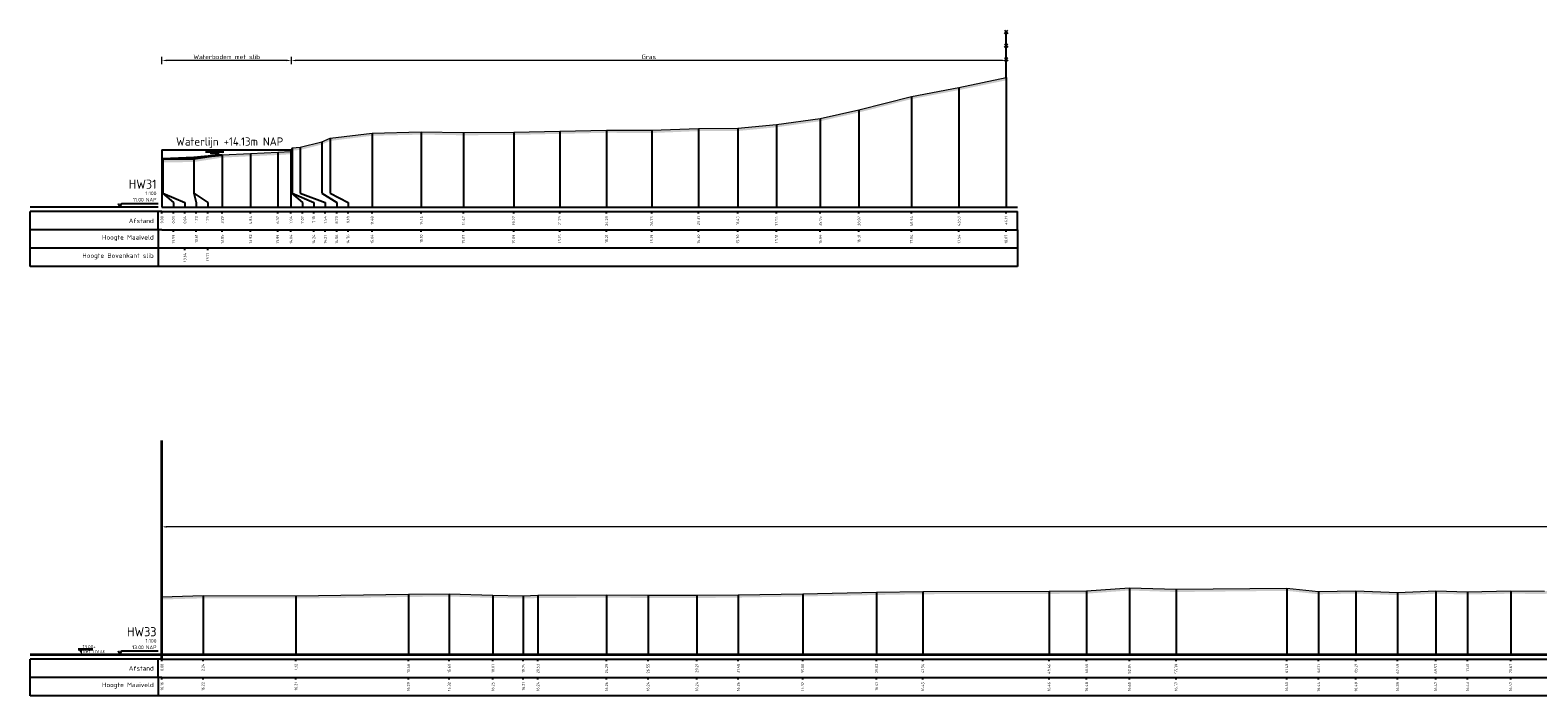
# Model space of a CAD drawing. Header units: metres. Extents: x 197883 to 206898, y 361907 to 364395.
# Tile 132 of 256: x 205777 to 205859, y 363659 to 363695. Entities that reach past the tile are written whole.
import ezdxf
from ezdxf.enums import TextEntityAlignment as Align

# ---------------------------------------------------------------- set-up
doc = ezdxf.new("R2010")
doc.units = ezdxf.units.M
doc.header["$PDMODE"] = 35
doc.header["$PDSIZE"] = 0.075
for name, color, linetype, lineweight in [('B-ME-IE-TERREINAFSCHEIDING_KUNSTMATIG_RASTERHEKWERK-SD', 20, 'Continuous', 25), ('X-ME-AL-PROFIEL_BOVENKANT SLIB-GD', 42, 'Continuous', 35), ('X-ME-AL-PROFIEL_HUIDIG MAAIVELD-GD', 252, 'Continuous', 0), ('X-XX-AL-DETAIL1-M', 7, 'Continuous', 18), ('X-XX-AL-NAP-T18', 7, 'Continuous', 18)]:
    doc.layers.add(name, color=color, linetype=linetype, lineweight=lineweight)
doc.layers.add('N-WE-OG-HULPLIJN-G', color=50, linetype='Continuous', lineweight=35, plot=False)
doc.layers.add('X-ME-AL-PROFIEL_WATERLIJN-GD', color=150, linetype='Continuous')
doc.layers.add('X-ME-AL-PROFIELRASTER-S', color=7, linetype='Continuous')
doc.styles.add('NLCS-ISO', font='NLCS-ISO.ttf', dxfattribs={"height": 1.8})
doc.styles.add('NLCS-ISO-ANNOTATIVE-T18', font='NLCS-ISO.ttf', dxfattribs={"height": 1.8})
doc.styles.add('NLCS-ISO-M100-T25', font='NLCS-ISO.ttf', dxfattribs={"height": 0.25})
doc.dimstyles.new('NLCS-M100-T25-PIJL_L2_H1', dxfattribs={"dimscale": 0.1, "dimtxt": 2.5, "dimasz": 2.5, "dimexe": 2, "dimexo": 2, "dimgap": 0.7, "dimtad": 1, "dimzin": 0, "dimdsep": 46, "dimtxsty": 'NLCS-ISO-M100-T25', "dimcen": 0, "dimdle": 2, "dimclrd": 256, "dimclre": 256, "dimclrt": 256, "dimadec": 1, "dimazin": 0, "dimtfac": 1, "dimtdec": 3, "dimtofl": 0, "dimtmove": 0, "dimatfit": 3, "dimfxl": 2, "dimfxlon": 1, "dimtfillclr": 256, "dimtolj": 1, "dimtzin": 0, "dimlwd": -1, "dimlwe": -1, "dimarcsym": 0})

# ---------------------------------------------------------------- blocks, each defined once
blk = doc.blocks.new('SAL-PROFIELRASTER-SOD')
at = {"color": 0, "linetype": 'ByBlock', "lineweight": -2, "flags": 128}
for points in [[(-2, 0), (-72, 0)], [(-24, 2), (-23, 0), (-22, 2), (-2, 2)], [(-72, -12.5), (-72, -2.5)], [(0, -2.5), (-72, -2.5)], [(-2, -12.5), (-2, -2.5)], [(0, -12.5), (-72, -12.5)]]:
    blk.add_lwpolyline(points, dxfattribs=at)
at = {"color": 0, "linetype": 'ByBlock', "lineweight": -2, "style": 'NLCS-ISO-ANNOTATIVE-T18'}
blk.add_text('NAP', height=2, dxfattribs=at).set_placement((-3, 3), align=Align.RIGHT)
blk.add_text('Afstand', height=2.5, dxfattribs=at).set_placement((-4.5, -7.5), align=Align.MIDDLE_RIGHT)
for tag, height, p in [('PROFIELNR', 5, (-3, 10)), ('SCHAAL', 2, (-3, 6.5)), ('NAP', 2, (-9.94, 3))]:
    blk.add_attdef(tag, text='', height=height, dxfattribs=at).set_placement(p, align=Align.RIGHT)
blk = doc.blocks.new('SAL-PROFIELRASTER_BALK_EIND1-SOD')
at = {"color": 0, "linetype": 'ByBlock', "lineweight": -2}
blk.add_line((1, -12.5), (1, -2.5), dxfattribs=at)
at = {"color": 0, "linetype": 'ByBlock', "lineweight": -2, "flags": 128}
for points in [[(0, 0), (1, 0)], [(0, -2.5), (1, -2.5)], [(0, -12.5), (1, -12.5)]]:
    blk.add_lwpolyline(points, dxfattribs=at)
blk = doc.blocks.new('SAL-PROFIELRASTER_BALK-SOD')
at = {"color": 0, "linetype": 'ByBlock', "lineweight": -2}
for p, q in [((-72, -12.5), (-72, -2.5)), ((-2, -2.5), (-2, -12.5)), ((0, -12.5), (-72, -12.5))]:
    blk.add_line(p, q, dxfattribs=at)
at = {"color": 0, "linetype": 'ByBlock', "lineweight": -2, "style": 'NLCS-ISO-ANNOTATIVE-T18'}
for tag, height, p in [('TITEL1', 2.5, (-4.5, -6.5)), ('TITEL2', 1.5, (-4.5, -9.5))]:
    blk.add_attdef(tag, text='', height=height, dxfattribs=at).set_placement(p, align=Align.MIDDLE_RIGHT)
blk = doc.blocks.new('SAL-PROFIELRASTER_BALK_EIND2-SOD')
at = {"color": 0, "linetype": 'ByBlock', "lineweight": -2}
for p, q in [((1, -2.5), (1, -12.5)), ((1, -12.5), (0, -12.5))]:
    blk.add_line(p, q, dxfattribs=at)
blk = doc.blocks.new('SAL-PROFIELRASTER_BALK_DATA-SOD')
at = {"color": 0, "linetype": 'ByBlock', "lineweight": -2}
blk.add_lwpolyline([(0, -3.5), (0, -2.5)], dxfattribs=at)
at = {"color": 0, "linetype": 'ByBlock', "lineweight": -2, "style": 'NLCS-ISO-ANNOTATIVE-T18'}
blk.add_attdef('GETAL', text='', height=1.5, rotation=90, dxfattribs=at).set_placement((0.75, -5), align=Align.RIGHT)
blk = doc.blocks.new('SAL-PROFIELRASTER_AANHAAL-SOD')
at = {"color": 9, "linetype": 'ByBlock', "lineweight": -2, "flags": 128}
blk.add_lwpolyline([(0, 1), (0, 0)], dxfattribs=at)
blk = doc.blocks.new('SAL-PROFIELRASTER_AANHAAL_STAGGER-SOD')
at = {"color": 9, "linetype": 'ByBlock', "lineweight": -2, "flags": 128}
for points in [[(0, 0), (0, -0.25)], [(0, -0.25), (1, -0.75)], [(1, -0.75), (1, -1)]]:
    blk.add_lwpolyline(points, dxfattribs=at)
blk = doc.blocks.new('SIE-RASTERHEKWERK-SOD')
at = {"flags": 128}
for points in [[(-0.035, 1.035), (0.035, 0.965)], [(-0.035, 0.965), (0, 1), (0.035, 1.035)], [(0, 0), (0, 1)], [(-0.035, 0.735), (0.035, 0.665)], [(-0.035, 0.665), (0, 0.7), (0.035, 0.735)], [(-0.035, 0.435), (0.035, 0.365)], [(-0.035, 0.365), (0, 0.4), (0.035, 0.435)]]:
    blk.add_lwpolyline(points, dxfattribs=at)
blk = doc.blocks.new('*D249')
at = {"layer": 'Defpoints', "color": 0, "transparency": 16777216}
for p in [(205783.859, 363693.381), (205790.928, 363688.505), (205783.859, 363685.377)]:
    blk.add_point(p, dxfattribs=at)
at = {"layer": 'X-XX-AL-DETAIL1-M', "color": 253, "transparency": 16777216}
for p, q in [((205783.859, 363693.181), (205783.859, 363693.581)), ((205790.678, 363693.381), (205784.109, 363693.381)), ((205790.928, 363693.181), (205790.928, 363693.581))]:
    blk.add_line(p, q, dxfattribs=at)
for points in [[(205784.109, 363693.423), (205784.109, 363693.339), (205783.859, 363693.381)], [(205790.678, 363693.423), (205790.678, 363693.339), (205790.928, 363693.381)]]:
    blk.add_solid(points, dxfattribs=at)
at = {"layer": 'X-XX-AL-DETAIL1-M', "color": 253, "transparency": 16777216, "insert": (205787.394, 363693.576), "char_height": 0.25, "attachment_point": 5, "style": 'NLCS-ISO-M100-T25'}
blk.add_mtext('\\A1;Waterbodem met slib', dxfattribs=at)
blk = doc.blocks.new('*D250')
at = {"layer": 'Defpoints', "color": 0, "transparency": 16777216}
for p in [(205790.928, 363693.381), (205790.928, 363688.505), (205829.967, 363685.377)]:
    blk.add_point(p, dxfattribs=at)
at = {"layer": 'X-XX-AL-DETAIL1-M', "color": 253, "transparency": 16777216}
for p, q in [((205790.928, 363693.181), (205790.928, 363693.581)), ((205829.717, 363693.381), (205791.178, 363693.381)), ((205829.967, 363693.181), (205829.967, 363693.581))]:
    blk.add_line(p, q, dxfattribs=at)
for points in [[(205791.178, 363693.423), (205791.178, 363693.339), (205790.928, 363693.381)], [(205829.717, 363693.423), (205829.717, 363693.339), (205829.967, 363693.381)]]:
    blk.add_solid(points, dxfattribs=at)
at = {"layer": 'X-XX-AL-DETAIL1-M', "color": 253, "transparency": 16777216, "insert": (205810.448, 363693.576), "char_height": 0.25, "attachment_point": 5, "style": 'NLCS-ISO-M100-T25'}
blk.add_mtext('\\A1;Gras', dxfattribs=at)
blk = doc.blocks.new('*D270')
at = {"layer": 'Defpoints', "color": 0, "transparency": 16777216}
for p in [(205783.859, 363667.92), (205783.859, 363660.946), (206025.466, 363660.946)]:
    blk.add_point(p, dxfattribs=at)
at = {"layer": 'X-XX-AL-DETAIL1-M', "color": 253, "transparency": 16777216}
for p, q in [((205783.859, 363667.72), (205783.859, 363668.12)), ((206025.216, 363667.92), (205784.109, 363667.92)), ((206025.466, 363667.72), (206025.466, 363668.12))]:
    blk.add_line(p, q, dxfattribs=at)
for points in [[(205784.109, 363667.962), (205784.109, 363667.878), (205783.859, 363667.92)], [(206025.216, 363667.962), (206025.216, 363667.878), (206025.466, 363667.92)]]:
    blk.add_solid(points, dxfattribs=at)
at = {"layer": 'X-XX-AL-DETAIL1-M', "color": 253, "transparency": 16777216, "insert": (205904.662, 363668.115), "char_height": 0.25, "attachment_point": 5, "style": 'NLCS-ISO-M100-T25'}
blk.add_mtext('\\A1;Gras', dxfattribs=at)
blk = doc.blocks.new('SAL-PEILMAAT_INFRACAD_R01-SOD')
blk.add_line((-2, 3), (6, 3))
blk.add_solid([(-2, 3), (0, 3), (0, 0)])
at = {"style": 'NLCS-ISO'}
for tag, p in [('...', (0.4, 3.4)), ('REF', (0.4, 0.8))]:
    blk.add_attdef(tag, p, '', height=1.8, dxfattribs=at)

msp = doc.modelspace()

# ---------------------------------------------------------------- hatches: boundary and pattern name
at = {"layer": 'X-ME-AL-PROFIEL_HUIDIG MAAIVELD-GD'}
h = msp.add_hatch(dxfattribs=at)
h.set_pattern_fill('AGR-MAAIVELD', color=256, scale=0.05, pattern_type=2)
h.set_pattern_definition([(45, (0, 89.10293), (-0.25000007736, 0.25000007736), []), (45, (-0.0357, 89.13864), (0, 0.50000015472), [0.3535535, -0.3535535]), (45, (-0.07143, 89.17435), (0, 0.50000015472), [0.3535535, -0.3535535]), (45, (-0.10764, 89.21057), (0, 0.50000015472), [0.3535535, -0.3535535]), (45, (-0.14286, 89.2458), (0, 0.50000015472), [0.3535535, -0.3535535]), (45, (-0.17857, 89.2815), (0, 0.50000015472), [0.3535535, -0.3535535]), (45, (-0.2143, 89.3172), (0, 0.50000015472), [0.3535535, -0.3535535]), (315, (0, 89.10293), (0.25000007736, 0.25000007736), []), (315, (0.0357, 89.13864), (0.50000015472, -1e-16), [0.3535535, -0.3535535]), (315, (0.07143, 89.17435), (0.50000015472, -1e-16), [0.3535535, -0.3535535]), (315, (0.10764, 89.21057), (0.50000015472, -1e-16), [0.3535535, -0.3535535]), (315, (0.14286, 89.2458), (0.50000015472, -1e-16), [0.3535535, -0.3535535]), (315, (0.17857, 89.2815), (0.50000015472, -1e-16), [0.3535535, -0.3535535]), (315, (0.2143, 89.3172), (0.50000015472, -1e-16), [0.3535535, -0.3535535])])
h.paths.add_polyline_path([(205808.148, 363689.432), (205810.61, 363689.418), (205813.167, 363689.522), (205815.311, 363689.528), (205817.422, 363689.733), (205819.813, 363690.064), (205821.927, 363690.54), (205824.795, 363691.271), (205827.389, 363691.762), (205829.967, 363692.295), (205829.967, 363692.445), (205827.389, 363691.912), (205824.795, 363691.421), (205821.927, 363690.69), (205819.813, 363690.214), (205817.422, 363689.883), (205815.311, 363689.678), (205813.167, 363689.672), (205810.61, 363689.568), (205808.148, 363689.582), (205805.587, 363689.524), (205803.074, 363689.467), (205800.326, 363689.445), (205798.024, 363689.481), (205795.341, 363689.419), (205793.039, 363689.137), (205792.585, 363688.939), (205791.404, 363688.643), (205790.963, 363688.613), (205790.925, 363688.494), (205790.902, 363688.412), (205790.183, 363688.368), (205788.7, 363688.301), (205787.152, 363688.225), (205785.594, 363687.984), (205783.887, 363687.966), (205783.887, 363687.816), (205785.594, 363687.834), (205787.152, 363688.075), (205788.7, 363688.151), (205790.183, 363688.218), (205790.902, 363688.262), (205790.925, 363688.344), (205790.963, 363688.463), (205791.404, 363688.493), (205792.585, 363688.789), (205793.039, 363688.987), (205795.341, 363689.269), (205798.024, 363689.331), (205800.326, 363689.295), (205803.074, 363689.317), (205805.587, 363689.374)])
h = msp.add_hatch(dxfattribs=at)
h.set_pattern_fill('AGR-MAAIVELD', color=256, scale=0.05, pattern_type=2)
h.set_pattern_definition([(45, (0, 117.69536), (-0.25000007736, 0.25000007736), []), (45, (-0.0357, 117.73107), (0, 0.50000015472), [0.3535535, -0.3535535]), (45, (-0.07143, 117.7668), (0, 0.50000015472), [0.3535535, -0.3535535]), (45, (-0.10764, 117.803), (0, 0.50000015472), [0.3535535, -0.3535535]), (45, (-0.14286, 117.8382), (0, 0.50000015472), [0.3535535, -0.3535535]), (45, (-0.17857, 117.87393), (0, 0.50000015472), [0.3535535, -0.3535535]), (45, (-0.2143, 117.90964), (0, 0.50000015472), [0.3535535, -0.3535535]), (315, (0, 117.69536), (0.25000007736, 0.25000007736), []), (315, (0.0357, 117.73107), (0.50000015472, -1e-16), [0.3535535, -0.3535535]), (315, (0.07143, 117.7668), (0.50000015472, -1e-16), [0.3535535, -0.3535535]), (315, (0.10764, 117.803), (0.50000015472, -1e-16), [0.3535535, -0.3535535]), (315, (0.14286, 117.8382), (0.50000015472, -1e-16), [0.3535535, -0.3535535]), (315, (0.17857, 117.87393), (0.50000015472, -1e-16), [0.3535535, -0.3535535]), (315, (0.2143, 117.90964), (0.50000015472, -1e-16), [0.3535535, -0.3535535])])
h.paths.add_polyline_path([(206025.466, 363663.732), (206023.646, 363663.684), (206020.107, 363663.632), (206015.765, 363663.498), (206011.262, 363663.498), (206007.009, 363663.617), (206003.253, 363663.428), (205999.361, 363663.415), (205994.699, 363663.565), (205990.719, 363663.573), (205983.81, 363663.445), (205978.108, 363663.514), (205974.565, 363663.378), (205971.371, 363663.423), (205965.897, 363663.334), (205960.679, 363663.444), (205953.952, 363663.765), (205946.352, 363663.59), (205938.973, 363663.415), (205931.828, 363663.293), (205921.507, 363663.569), (205918.233, 363663.8), (205916.585, 363663.714), (205915.997, 363663.721), (205915.07, 363663.809), (205912.978, 363663.836), (205909.59, 363663.859), (205906.272, 363663.813), (205903.87, 363663.978), (205902.945, 363663.897), (205901.966, 363663.992), (205901.15, 363663.885), (205899.033, 363663.902), (205894.751, 363663.896), (205890.193, 363663.85), (205887.428, 363663.896), (205884.49, 363663.852), (205881.602, 363663.918), (205879.338, 363664.045), (205878.216, 363664.019), (205876.575, 363664.04), (205874.961, 363664.066), (205873.054, 363664.16), (205870.296, 363664.241), (205867.539, 363664.344), (205865.167, 363664.4), (205862.667, 363664.268), (205860.752, 363664.597), (205859.382, 363664.405), (205857.526, 363664.42), (205855.173, 363664.377), (205853.433, 363664.419), (205851.352, 363664.339), (205849.071, 363664.429), (205847.033, 363664.391), (205845.293, 363664.577), (205839.252, 363664.512), (205836.697, 363664.595), (205834.361, 363664.423), (205832.314, 363664.41), (205825.416, 363664.394), (205822.887, 363664.351), (205818.859, 363664.27), (205815.336, 363664.21), (205813.073, 363664.183), (205810.408, 363664.188), (205808.145, 363664.205), (205804.394, 363664.183), (205803.595, 363664.16), (205801.933, 363664.191), (205799.547, 363664.268), (205797.317, 363664.24), (205791.175, 363664.16), (205786.102, 363664.169), (205783.859, 363664.105), (205783.859, 363663.955), (205786.102, 363664.019), (205791.175, 363664.01), (205797.317, 363664.09), (205799.547, 363664.118), (205801.933, 363664.041), (205803.595, 363664.01), (205804.394, 363664.033), (205808.145, 363664.055), (205810.408, 363664.038), (205813.073, 363664.033), (205815.336, 363664.06), (205818.859, 363664.12), (205822.887, 363664.201), (205825.416, 363664.244), (205832.314, 363664.26), (205834.361, 363664.273), (205836.697, 363664.445), (205839.252, 363664.362), (205845.293, 363664.427), (205847.033, 363664.241), (205849.071, 363664.279), (205851.352, 363664.189), (205853.433, 363664.269), (205855.173, 363664.227), (205857.526, 363664.27), (205859.382, 363664.255), (205860.752, 363664.447), (205862.667, 363664.118), (205865.167, 363664.25), (205867.539, 363664.194), (205870.296, 363664.091), (205873.054, 363664.01), (205874.961, 363663.916), (205876.575, 363663.89), (205878.216, 363663.869), (205879.338, 363663.895), (205881.602, 363663.768), (205884.49, 363663.702), (205887.428, 363663.746), (205890.193, 363663.7), (205894.751, 363663.746), (205899.033, 363663.752), (205901.15, 363663.735), (205901.966, 363663.842), (205902.945, 363663.747), (205903.87, 363663.828), (205906.272, 363663.663), (205909.59, 363663.709), (205912.978, 363663.686), (205915.07, 363663.659), (205915.997, 363663.571), (205916.585, 363663.564), (205918.233, 363663.65), (205921.507, 363663.419), (205931.828, 363663.143), (205938.973, 363663.265), (205946.352, 363663.44), (205953.952, 363663.615), (205960.679, 363663.294), (205965.897, 363663.184), (205971.371, 363663.273), (205974.565, 363663.228), (205978.108, 363663.364), (205983.81, 363663.295), (205990.719, 363663.423), (205994.699, 363663.415), (205999.361, 363663.265), (206003.253, 363663.278), (206007.009, 363663.467), (206011.262, 363663.348), (206015.765, 363663.348), (206020.107, 363663.482), (206023.646, 363663.534), (206025.466, 363663.582)])

# ---------------------------------------------------------------- linework, layer by layer
at = {"layer": 'N-WE-OG-HULPLIJN-G'}
for points in [[(205783.859, 363660.696), (205783.859, 363672.631)], [(205776.659, 363660.946), (206034.323, 363660.946)]]:
    msp.add_lwpolyline(points, dxfattribs=at)
at = {"layer": 'X-ME-AL-PROFIEL_BOVENKANT SLIB-GD'}
msp.add_lwpolyline([(205783.9, 363688.016), (205785.591, 363688.082), (205787.152, 363688.225)], dxfattribs=at)
at = {"layer": 'X-ME-AL-PROFIEL_HUIDIG MAAIVELD-GD'}
for points in [[(205783.887, 363687.966), (205785.594, 363687.984), (205787.152, 363688.225), (205788.7, 363688.301), (205790.183, 363688.368), (205790.902, 363688.412), (205790.925, 363688.494), (205790.963, 363688.613), (205791.404, 363688.643), (205792.585, 363688.939), (205793.039, 363689.137), (205795.341, 363689.419), (205798.024, 363689.481), (205800.326, 363689.445), (205803.074, 363689.467), (205805.587, 363689.524), (205808.148, 363689.582), (205810.61, 363689.568), (205813.167, 363689.672), (205815.311, 363689.678), (205817.422, 363689.883), (205819.813, 363690.214), (205821.927, 363690.69), (205824.795, 363691.421), (205827.389, 363691.912), (205829.967, 363692.445)], [(205783.859, 363664.105), (205786.102, 363664.169), (205791.175, 363664.16), (205797.317, 363664.24), (205799.547, 363664.268), (205801.933, 363664.191), (205803.595, 363664.16), (205804.394, 363664.183), (205808.145, 363664.205), (205810.408, 363664.188), (205813.073, 363664.183), (205815.336, 363664.21), (205818.859, 363664.27), (205822.887, 363664.351), (205825.416, 363664.394), (205832.314, 363664.41), (205834.361, 363664.423), (205836.697, 363664.595), (205839.252, 363664.512), (205845.293, 363664.577), (205847.033, 363664.391), (205849.071, 363664.429), (205851.352, 363664.339), (205853.433, 363664.419), (205855.173, 363664.377), (205857.526, 363664.42), (205859.382, 363664.405)]]:
    msp.add_lwpolyline(points, dxfattribs=at)
at = {"layer": 'X-ME-AL-PROFIEL_WATERLIJN-GD'}
for points in [[(205783.859, 363688.505), (205790.928, 363688.505)], [(205786.244, 363688.4), (205787.244, 363688.4)], [(205786.486, 363688.313), (205786.986, 363688.313)]]:
    msp.add_lwpolyline(points, dxfattribs=at)

# ---------------------------------------------------------------- block references
at = {"layer": 'B-ME-IE-TERREINAFSCHEIDING_KUNSTMATIG_RASTERHEKWERK-SD', "xscale": 2.5, "yscale": 2.5, "zscale": 2.5}
msp.add_blockref('SIE-RASTERHEKWERK-SOD', (205829.967, 363692.445), dxfattribs=at)
at = {"layer": 'N-WE-OG-HULPLIJN-G', "xscale": 0.1, "yscale": 0.1, "zscale": 0.1}
msp.add_blockref('SAL-PEILMAAT_INFRACAD_R01-SOD', (205779.483, 363660.946), dxfattribs=at).add_auto_attribs({'...': '13.00+', 'REF': 'Ref HV33'})
at = {"layer": 'X-ME-AL-PROFIELRASTER-S'}
for p, yscale in [((205827.389, 363685.377), 6.535), ((205829.967, 363685.377), 7.068000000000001), ((205824.795, 363685.377), 6.044), ((205819.813, 363685.377), 4.837), ((205821.927, 363685.377), 5.312999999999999), ((205795.341, 363685.377), 4.042), ((205798.024, 363685.377), 4.103999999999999), ((205800.326, 363685.377), 4.068), ((205803.074, 363685.377), 4.09), ((205805.587, 363685.377), 4.147), ((205808.148, 363685.377), 4.205), ((205810.61, 363685.377), 4.191000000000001), ((205813.167, 363685.377), 4.295), ((205815.311, 363685.377), 4.301), ((205817.422, 363685.377), 4.506), ((205783.859, 363685.377), 3.128), ((205790.902, 363685.377), 3.035), ((205790.925, 363686.377), 2.117000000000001), ((205790.963, 363686.377), 2.236000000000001), ((205791.404, 363686.377), 2.266), ((205792.585, 363686.377), 2.561999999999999), ((205793.039, 363686.377), 2.76), ((205783.887, 363686.377), 1.589), ((205783.9, 363686.377), 1.638999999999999), ((205785.591, 363686.377), 1.705), ((205785.594, 363686.377), 1.606999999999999), ((205787.152, 363685.377), 2.848000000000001), ((205788.7, 363685.377), 2.923999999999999), ((205790.183, 363685.377), 2.991), ((205836.697, 363660.946), 3.6492004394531), ((205839.252, 363660.946), 3.566600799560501), ((205845.293, 363660.946), 3.631599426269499), ((205783.859, 363660.946), 3.159099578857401), ((205786.102, 363660.946), 3.222999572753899), ((205791.175, 363660.946), 3.214500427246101), ((205797.317, 363660.946), 3.294399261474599), ((205799.547, 363660.946), 3.322200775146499), ((205801.933, 363660.946), 3.245498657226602), ((205803.595, 363660.946), 3.213699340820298), ((205804.394, 363660.946), 3.237197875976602), ((205808.145, 363660.946), 3.259300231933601), ((205810.408, 363660.946), 3.241897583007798), ((205813.073, 363660.946), 3.237098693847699), ((205815.336, 363660.946), 3.263900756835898), ((205818.859, 363660.946), 3.324100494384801), ((205822.887, 363660.946), 3.405300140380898), ((205825.416, 363660.946), 3.447799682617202), ((205832.314, 363660.946), 3.463699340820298), ((205834.361, 363660.946), 3.477199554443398), ((205847.033, 363660.946), 3.444900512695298), ((205849.071, 363660.946), 3.483100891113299), ((205851.352, 363660.946), 3.392997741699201), ((205853.433, 363660.946), 3.472999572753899), ((205855.173, 363660.946), 3.4309997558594), ((205857.526, 363660.946), 3.4739990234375)]:
    msp.add_blockref('SAL-PROFIELRASTER_AANHAAL-SOD', p, dxfattribs=dict(at, yscale=yscale))
at = {"layer": 'X-ME-AL-PROFIELRASTER-S', "xscale": 0.1, "yscale": 0.1, "zscale": 0.1}
for name, p, values in [('SAL-PROFIELRASTER-SOD', (205783.859, 363685.377), {'PROFIELNR': 'HW31', 'SCHAAL': '1:100', 'NAP': '11.00'}), ('SAL-PROFIELRASTER_BALK_DATA-SOD', (205783.859, 363685.377), {'GETAL': '0.00'}), ('SAL-PROFIELRASTER_BALK_DATA-SOD', (205784.484, 363685.377), {'GETAL': '0.03'}), ('SAL-PROFIELRASTER_BALK_DATA-SOD', (205785.109, 363685.377), {'GETAL': '0.04'}), ('SAL-PROFIELRASTER_BALK_DATA-SOD', (205785.734, 363685.377), {'GETAL': '1.73'}), ('SAL-PROFIELRASTER_BALK_DATA-SOD', (205786.359, 363685.377), {'GETAL': '1.73'}), ('SAL-PROFIELRASTER_BALK_DATA-SOD', (205787.152, 363685.377), {'GETAL': '3.29'}), ('SAL-PROFIELRASTER_BALK_DATA-SOD', (205788.7, 363685.377), {'GETAL': '4.84'}), ('SAL-PROFIELRASTER_BALK_DATA-SOD', (205790.183, 363685.377), {'GETAL': '6.32'}), ('SAL-PROFIELRASTER_BALK_DATA-SOD', (205790.902, 363685.377), {'GETAL': '7.04'}), ('SAL-PROFIELRASTER_BALK_DATA-SOD', (205791.527, 363685.377), {'GETAL': '7.07'}), ('SAL-PROFIELRASTER_BALK_DATA-SOD', (205792.152, 363685.377), {'GETAL': '7.10'}), ('SAL-PROFIELRASTER_BALK_DATA-SOD', (205792.777, 363685.377), {'GETAL': '7.54'}), ('SAL-PROFIELRASTER_BALK_DATA-SOD', (205793.402, 363685.377), {'GETAL': '8.73'}), ('SAL-PROFIELRASTER_BALK_DATA-SOD', (205794.027, 363685.377), {'GETAL': '9.18'}), ('SAL-PROFIELRASTER_BALK_DATA-SOD', (205795.341, 363685.377), {'GETAL': '11.48'}), ('SAL-PROFIELRASTER_BALK_DATA-SOD', (205798.024, 363685.377), {'GETAL': '14.16'}), ('SAL-PROFIELRASTER_BALK_DATA-SOD', (205800.326, 363685.377), {'GETAL': '16.47'}), ('SAL-PROFIELRASTER_BALK_DATA-SOD', (205803.074, 363685.377), {'GETAL': '19.22'}), ('SAL-PROFIELRASTER_BALK_DATA-SOD', (205805.587, 363685.377), {'GETAL': '21.73'}), ('SAL-PROFIELRASTER_BALK_DATA-SOD', (205808.148, 363685.377), {'GETAL': '24.29'}), ('SAL-PROFIELRASTER_BALK_DATA-SOD', (205810.61, 363685.377), {'GETAL': '26.75'}), ('SAL-PROFIELRASTER_BALK_DATA-SOD', (205813.167, 363685.377), {'GETAL': '29.31'}), ('SAL-PROFIELRASTER_BALK_DATA-SOD', (205815.311, 363685.377), {'GETAL': '31.45'}), ('SAL-PROFIELRASTER_BALK_DATA-SOD', (205817.422, 363685.377), {'GETAL': '33.56'}), ('SAL-PROFIELRASTER_BALK_DATA-SOD', (205819.813, 363685.377), {'GETAL': '35.95'}), ('SAL-PROFIELRASTER_BALK_DATA-SOD', (205821.927, 363685.377), {'GETAL': '38.07'}), ('SAL-PROFIELRASTER_BALK_DATA-SOD', (205824.795, 363685.377), {'GETAL': '40.94'}), ('SAL-PROFIELRASTER_BALK_DATA-SOD', (205827.389, 363685.377), {'GETAL': '43.53'}), ('SAL-PROFIELRASTER_BALK_DATA-SOD', (205829.967, 363685.377), {'GETAL': '46.11'}), ('SAL-PROFIELRASTER_BALK-SOD', (205783.859, 363684.377), {'TITEL1': 'Hoogte Maaiveld'}), ('SAL-PROFIELRASTER_BALK_DATA-SOD', (205784.484, 363684.377), {'GETAL': '13.59'}), ('SAL-PROFIELRASTER_BALK_DATA-SOD', (205785.734, 363684.377), {'GETAL': '13.61'}), ('SAL-PROFIELRASTER_BALK_DATA-SOD', (205787.152, 363684.377), {'GETAL': '13.85'}), ('SAL-PROFIELRASTER_BALK_DATA-SOD', (205788.7, 363684.377), {'GETAL': '13.92'}), ('SAL-PROFIELRASTER_BALK_DATA-SOD', (205790.183, 363684.377), {'GETAL': '13.99'}), ('SAL-PROFIELRASTER_BALK_DATA-SOD', (205790.902, 363684.377), {'GETAL': '14.04'}), ('SAL-PROFIELRASTER_BALK_DATA-SOD', (205792.152, 363684.377), {'GETAL': '14.24'}), ('SAL-PROFIELRASTER_BALK_DATA-SOD', (205792.777, 363684.377), {'GETAL': '14.27'}), ('SAL-PROFIELRASTER_BALK_DATA-SOD', (205793.402, 363684.377), {'GETAL': '14.56'}), ('SAL-PROFIELRASTER_BALK_DATA-SOD', (205794.027, 363684.377), {'GETAL': '14.76'}), ('SAL-PROFIELRASTER_BALK_DATA-SOD', (205795.341, 363684.377), {'GETAL': '15.04'}), ('SAL-PROFIELRASTER_BALK_DATA-SOD', (205798.024, 363684.377), {'GETAL': '15.10'}), ('SAL-PROFIELRASTER_BALK_DATA-SOD', (205800.326, 363684.377), {'GETAL': '15.07'}), ('SAL-PROFIELRASTER_BALK_DATA-SOD', (205803.074, 363684.377), {'GETAL': '15.09'}), ('SAL-PROFIELRASTER_BALK_DATA-SOD', (205805.587, 363684.377), {'GETAL': '15.15'}), ('SAL-PROFIELRASTER_BALK_DATA-SOD', (205808.148, 363684.377), {'GETAL': '15.21'}), ('SAL-PROFIELRASTER_BALK_DATA-SOD', (205810.61, 363684.377), {'GETAL': '15.19'}), ('SAL-PROFIELRASTER_BALK_DATA-SOD', (205813.167, 363684.377), {'GETAL': '15.30'}), ('SAL-PROFIELRASTER_BALK_DATA-SOD', (205815.311, 363684.377), {'GETAL': '15.30'}), ('SAL-PROFIELRASTER_BALK_DATA-SOD', (205817.422, 363684.377), {'GETAL': '15.51'}), ('SAL-PROFIELRASTER_BALK_DATA-SOD', (205819.813, 363684.377), {'GETAL': '15.84'}), ('SAL-PROFIELRASTER_BALK_DATA-SOD', (205821.927, 363684.377), {'GETAL': '16.31'}), ('SAL-PROFIELRASTER_BALK_DATA-SOD', (205824.795, 363684.377), {'GETAL': '17.04'}), ('SAL-PROFIELRASTER_BALK_DATA-SOD', (205827.389, 363684.377), {'GETAL': '17.54'}), ('SAL-PROFIELRASTER_BALK_DATA-SOD', (205829.967, 363684.377), {'GETAL': '18.07'}), ('SAL-PROFIELRASTER_BALK-SOD', (205783.859, 363683.377), {'TITEL1': 'Hoogte Bovenkant slib'}), ('SAL-PROFIELRASTER_BALK_DATA-SOD', (205785.109, 363683.377), {'GETAL': '13.64'}), ('SAL-PROFIELRASTER_BALK_DATA-SOD', (205786.359, 363683.377), {'GETAL': '13.71'}), ('SAL-PROFIELRASTER-SOD', (205783.859, 363660.946), {'PROFIELNR': 'HW33', 'SCHAAL': '1:100', 'NAP': '13.00'}), ('SAL-PROFIELRASTER_BALK_DATA-SOD', (205783.859, 363660.946), {'GETAL': '0.00'}), ('SAL-PROFIELRASTER_BALK_DATA-SOD', (205786.102, 363660.946), {'GETAL': '2.24'}), ('SAL-PROFIELRASTER_BALK_DATA-SOD', (205791.175, 363660.946), {'GETAL': '7.32'}), ('SAL-PROFIELRASTER_BALK_DATA-SOD', (205797.317, 363660.946), {'GETAL': '13.46'}), ('SAL-PROFIELRASTER_BALK_DATA-SOD', (205799.547, 363660.946), {'GETAL': '15.69'}), ('SAL-PROFIELRASTER_BALK_DATA-SOD', (205801.933, 363660.946), {'GETAL': '18.07'}), ('SAL-PROFIELRASTER_BALK_DATA-SOD', (205803.595, 363660.946), {'GETAL': '19.74'}), ('SAL-PROFIELRASTER_BALK_DATA-SOD', (205804.394, 363660.946), {'GETAL': '20.53'}), ('SAL-PROFIELRASTER_BALK_DATA-SOD', (205808.145, 363660.946), {'GETAL': '24.29'}), ('SAL-PROFIELRASTER_BALK_DATA-SOD', (205810.408, 363660.946), {'GETAL': '26.55'}), ('SAL-PROFIELRASTER_BALK_DATA-SOD', (205813.073, 363660.946), {'GETAL': '29.21'}), ('SAL-PROFIELRASTER_BALK_DATA-SOD', (205815.336, 363660.946), {'GETAL': '31.48'}), ('SAL-PROFIELRASTER_BALK_DATA-SOD', (205818.859, 363660.946), {'GETAL': '35.00'}), ('SAL-PROFIELRASTER_BALK_DATA-SOD', (205822.887, 363660.946), {'GETAL': '39.03'}), ('SAL-PROFIELRASTER_BALK_DATA-SOD', (205825.416, 363660.946), {'GETAL': '41.56'}), ('SAL-PROFIELRASTER_BALK_DATA-SOD', (205832.314, 363660.946), {'GETAL': '48.46'}), ('SAL-PROFIELRASTER_BALK_DATA-SOD', (205834.361, 363660.946), {'GETAL': '50.50'}), ('SAL-PROFIELRASTER_BALK_DATA-SOD', (205836.697, 363660.946), {'GETAL': '52.84'}), ('SAL-PROFIELRASTER_BALK_DATA-SOD', (205839.252, 363660.946), {'GETAL': '55.39'}), ('SAL-PROFIELRASTER_BALK_DATA-SOD', (205845.293, 363660.946), {'GETAL': '61.43'}), ('SAL-PROFIELRASTER_BALK_DATA-SOD', (205847.033, 363660.946), {'GETAL': '63.17'}), ('SAL-PROFIELRASTER_BALK_DATA-SOD', (205849.071, 363660.946), {'GETAL': '65.21'}), ('SAL-PROFIELRASTER_BALK_DATA-SOD', (205851.352, 363660.946), {'GETAL': '67.49'}), ('SAL-PROFIELRASTER_BALK_DATA-SOD', (205853.433, 363660.946), {'GETAL': '69.57'}), ('SAL-PROFIELRASTER_BALK_DATA-SOD', (205855.173, 363660.946), {'GETAL': '71.31'}), ('SAL-PROFIELRASTER_BALK_DATA-SOD', (205857.526, 363660.946), {'GETAL': '73.67'}), ('SAL-PROFIELRASTER_BALK-SOD', (205783.859, 363659.946), {'TITEL1': 'Hoogte Maaiveld'}), ('SAL-PROFIELRASTER_BALK_DATA-SOD', (205783.859, 363659.946), {'GETAL': '16.16'}), ('SAL-PROFIELRASTER_BALK_DATA-SOD', (205786.102, 363659.946), {'GETAL': '16.22'}), ('SAL-PROFIELRASTER_BALK_DATA-SOD', (205791.175, 363659.946), {'GETAL': '16.21'}), ('SAL-PROFIELRASTER_BALK_DATA-SOD', (205797.317, 363659.946), {'GETAL': '16.29'}), ('SAL-PROFIELRASTER_BALK_DATA-SOD', (205799.547, 363659.946), {'GETAL': '16.32'}), ('SAL-PROFIELRASTER_BALK_DATA-SOD', (205801.933, 363659.946), {'GETAL': '16.25'}), ('SAL-PROFIELRASTER_BALK_DATA-SOD', (205803.595, 363659.946), {'GETAL': '16.21'}), ('SAL-PROFIELRASTER_BALK_DATA-SOD', (205804.394, 363659.946), {'GETAL': '16.24'}), ('SAL-PROFIELRASTER_BALK_DATA-SOD', (205808.145, 363659.946), {'GETAL': '16.26'}), ('SAL-PROFIELRASTER_BALK_DATA-SOD', (205810.408, 363659.946), {'GETAL': '16.24'}), ('SAL-PROFIELRASTER_BALK_DATA-SOD', (205813.073, 363659.946), {'GETAL': '16.24'}), ('SAL-PROFIELRASTER_BALK_DATA-SOD', (205815.336, 363659.946), {'GETAL': '16.26'}), ('SAL-PROFIELRASTER_BALK_DATA-SOD', (205818.859, 363659.946), {'GETAL': '16.32'}), ('SAL-PROFIELRASTER_BALK_DATA-SOD', (205822.887, 363659.946), {'GETAL': '16.41'}), ('SAL-PROFIELRASTER_BALK_DATA-SOD', (205825.416, 363659.946), {'GETAL': '16.45'}), ('SAL-PROFIELRASTER_BALK_DATA-SOD', (205832.314, 363659.946), {'GETAL': '16.46'}), ('SAL-PROFIELRASTER_BALK_DATA-SOD', (205834.361, 363659.946), {'GETAL': '16.48'}), ('SAL-PROFIELRASTER_BALK_DATA-SOD', (205836.697, 363659.946), {'GETAL': '16.65'}), ('SAL-PROFIELRASTER_BALK_DATA-SOD', (205839.252, 363659.946), {'GETAL': '16.57'}), ('SAL-PROFIELRASTER_BALK_DATA-SOD', (205845.293, 363659.946), {'GETAL': '16.63'}), ('SAL-PROFIELRASTER_BALK_DATA-SOD', (205847.033, 363659.946), {'GETAL': '16.44'}), ('SAL-PROFIELRASTER_BALK_DATA-SOD', (205849.071, 363659.946), {'GETAL': '16.48'}), ('SAL-PROFIELRASTER_BALK_DATA-SOD', (205851.352, 363659.946), {'GETAL': '16.39'}), ('SAL-PROFIELRASTER_BALK_DATA-SOD', (205853.433, 363659.946), {'GETAL': '16.47'}), ('SAL-PROFIELRASTER_BALK_DATA-SOD', (205855.173, 363659.946), {'GETAL': '16.43'}), ('SAL-PROFIELRASTER_BALK_DATA-SOD', (205857.526, 363659.946), {'GETAL': '16.47'})]:
    msp.add_blockref(name, p, dxfattribs=at).add_auto_attribs(values)
at = {"layer": 'X-ME-AL-PROFIELRASTER-S'}
for p, xscale, zscale in [((205783.887, 363686.377), 0.5970615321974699, 0.5970615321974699), ((205783.9, 363686.377), 1.209409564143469, 1.209409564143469), ((205785.591, 363686.377), 0.7678446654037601, 0.7678446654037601), ((205785.594, 363686.377), 0.1403551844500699, 0.1403551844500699), ((205790.925, 363686.377), 0.6027884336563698, 0.6027884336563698), ((205790.963, 363686.377), 1.189061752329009, 1.189061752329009), ((205791.404, 363686.377), 1.37355392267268, 1.37355392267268), ((205792.585, 363686.377), 0.8175681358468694, 0.8175681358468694), ((205793.039, 363686.377), 0.9882602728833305, 0.9882602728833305)]:
    msp.add_blockref('SAL-PROFIELRASTER_AANHAAL_STAGGER-SOD', p, dxfattribs=dict(at, xscale=xscale, zscale=zscale))
at = {"layer": 'X-ME-AL-PROFIELRASTER-S', "yscale": 0.1}
for name, p, xscale, zscale in [('SAL-PROFIELRASTER_BALK_EIND1-SOD', (205783.859, 363685.377), 46.73300452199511, 46.73300452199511), ('SAL-PROFIELRASTER_BALK_EIND2-SOD', (205783.859, 363684.377), 46.73300452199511, 46.73300452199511), ('SAL-PROFIELRASTER_BALK_EIND2-SOD', (205783.859, 363683.377), 46.73300452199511, 46.73300452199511), ('SAL-PROFIELRASTER_BALK_EIND1-SOD', (205783.859, 363660.946), 242.231864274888, 242.231864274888), ('SAL-PROFIELRASTER_BALK_EIND2-SOD', (205783.859, 363659.946), 242.231864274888, 242.231864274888)]:
    msp.add_blockref(name, p, dxfattribs=dict(at, xscale=xscale, zscale=zscale))

# ---------------------------------------------------------------- texts
at = {"layer": 'X-XX-AL-NAP-T18', "color": 10, "insert": (205784.631, 363688.594), "char_height": 0.45, "width": 15.43377, "attachment_point": 7, "style": 'NLCS-ISO'}
msp.add_mtext('Waterlijn +14.13m NAP', dxfattribs=at)

# ---------------------------------------------------------------- dimensions: what is measured, and where the dimension line sits
at = {"layer": 'X-XX-AL-DETAIL1-M', "color": 253}
for base, p1, p2, text, picture, middle in [((205783.859, 363693.381), (205790.928, 363688.505), (205783.859, 363685.377), 'Waterbodem met slib', '*D249', (205787.394, 363693.381)), ((205790.928, 363693.381), (205829.967, 363685.377), (205790.928, 363688.505), 'Gras', '*D250', (205810.448, 363693.381)), ((205783.859, 363667.92), (206025.466, 363660.946), (205783.859, 363660.946), 'Gras', '*D270', (205904.662, 363667.92))]:
    dim = msp.add_linear_dim(base=base, p1=p1, p2=p2, text=text, dimstyle='NLCS-M100-T25-PIJL_L2_H1', override={"dimclrd": 253, "dimclre": 253, "dimclrt": 253}, dxfattribs=at)
    dim.commit()
    dim.dimension.update_dxf_attribs({"geometry": picture, "text_midpoint": middle, "dimtype": 160})

doc.saveas('drawing.dxf')
